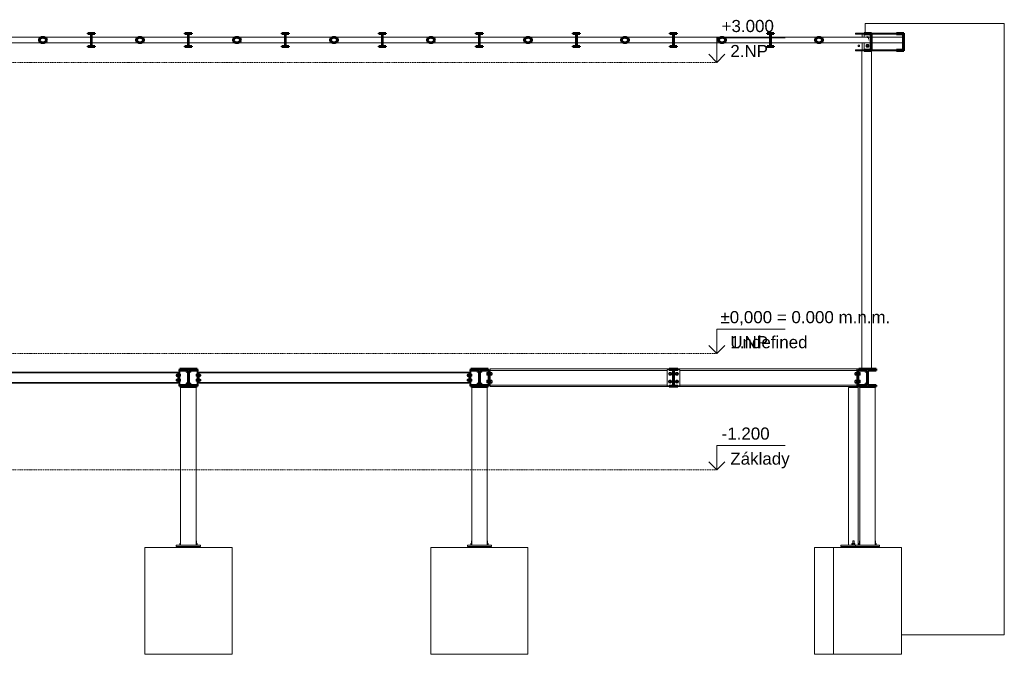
# Model space of a CAD drawing. Header units: millimetres. Extents: x -2440 to 17460, y -3100 to 3439.
# Tile 2 of 2: x 7311 to 17460, y -3100 to 3439. Entities that reach past the tile are written whole.
import ezdxf

# ---------------------------------------------------------------- set-up
doc = ezdxf.new("R2010")
doc.units = ezdxf.units.MM
doc.linetypes.add('Bodkociarka 10_0', pattern=[18, 10, -4, 0, -4])
for name, color, linetype, lineweight in [('A-FLOR', 192, 'Continuous', 13), ('A-FLOR-LEVL', 51, 'Continuous', 9), ('Q-SPCQ', 91, 'Continuous', 13), ('S-BEAM', 12, 'Continuous', 13), ('S-COLS', 52, 'Continuous', 13)]:
    doc.layers.add(name, color=color, linetype=linetype, lineweight=lineweight)
doc.styles.add('Arial', font='arial.ttf', dxfattribs={"height": 125})

# ---------------------------------------------------------------- blocks, each defined once
blk = doc.blocks.new('Bolt assembly - 2944-1105295-Section 0')
at = {"layer": 'Q-SPCQ', "color": 7}
for p, q in [((2927, -219), (2922, -219)), ((2922, -231), (2922, -219)), ((2922, -231), (2927, -231)), ((2927, -220), (2927, -214)), ((2937, -214), (2927, -214)), ((2927, -230), (2927, -220)), ((2937, -220), (2927, -220)), ((2927, -236), (2927, -230)), ((2937, -230), (2927, -230)), ((2927, -236), (2937, -236)), ((2940, -213), (2937, -213)), ((2937, -237), (2937, -213)), ((2937, -213), (2937, -213)), ((2937, -237), (2940, -237)), ((2937, -237), (2937, -237)), ((2962, -213), (2960, -213)), ((2960, -237), (2962, -237)), ((2962, -213), (2962, -213)), ((2962, -213), (2962, -237)), ((2970, -215), (2962, -215)), ((2970, -220), (2962, -220)), ((2970, -230), (2962, -230)), ((2962, -235), (2970, -235)), ((2962, -237), (2962, -237)), ((2970, -215), (2970, -220)), ((2970, -220), (2970, -230)), ((2970, -230), (2970, -235))]:
    blk.add_line(p, q, dxfattribs=at)
blk = doc.blocks.new('Bolt assembly - 2944-V1-Section 0')
at = {"layer": 'Q-SPCQ', "color": 7}
for p, q in [((3130, -220), (3130, -215)), ((3130, -215), (3137, -215)), ((3130, -230), (3130, -220)), ((3130, -220), (3137, -220)), ((3130, -235), (3130, -230)), ((3130, -230), (3137, -230)), ((3137, -235), (3130, -235)), ((3140, -213), (3137, -213)), ((3137, -237), (3137, -213)), ((3137, -213), (3137, -213)), ((3137, -237), (3140, -237)), ((3137, -237), (3137, -237)), ((3162, -213), (3160, -213)), ((3160, -237), (3162, -237)), ((3162, -213), (3162, -213)), ((3162, -213), (3162, -237)), ((3162, -214), (3172, -214)), ((3162, -220), (3172, -220)), ((3162, -230), (3172, -230)), ((3172, -236), (3162, -236)), ((3162, -237), (3162, -237)), ((3172, -214), (3172, -220)), ((3177, -219), (3172, -219)), ((3172, -220), (3172, -230)), ((3172, -230), (3172, -236)), ((3172, -231), (3177, -231)), ((3177, -219), (3177, -231))]:
    blk.add_line(p, q, dxfattribs=at)
blk = doc.blocks.new('Bolt assembly - 1063-1105380-Section 0')
at = {"layer": 'Q-SPCQ', "color": 7}
for p, q in [((12127, -203), (12127, -196)), ((12127, -196), (12137, -196)), ((12140, -195), (12137, -195)), ((12137, -225), (12137, -195)), ((12163, -195), (12160, -195)), ((12163, -195), (12163, -202)), ((12163, -196), (12163, -195)), ((12163, -195), (12176, -195)), ((12163, -203), (12163, -202)), ((12163, -202), (12176, -202)), ((12176, -195), (12176, -202)), ((12182, -202), (12176, -202)), ((12176, -202), (12176, -218)), ((12182, -202), (12182, -218)), ((12127, -217), (12127, -203)), ((12127, -203), (12137, -203)), ((12127, -224), (12127, -217)), ((12127, -217), (12137, -217)), ((12137, -224), (12127, -224)), ((12137, -225), (12140, -225)), ((12160, -225), (12163, -225)), ((12163, -203), (12163, -217)), ((12163, -218), (12163, -217)), ((12163, -218), (12163, -225)), ((12163, -218), (12176, -218)), ((12176, -225), (12163, -225)), ((12176, -218), (12182, -218)), ((12176, -218), (12176, -225))]:
    blk.add_line(p, q, dxfattribs=at)
blk = doc.blocks.new('Bolt assembly - 441-1105388-Section 0')
at = {"layer": 'Q-SPCQ', "color": 7}
for p, q in [((2960, -1959), (2967, -1959)), ((2960, -1972), (2960, -1959)), ((2960, -1972), (2960, -1975)), ((2960, -1972), (2967, -1972)), ((2967, -1932), (2967, -1959)), ((2967, -1932), (2970, -1932)), ((2967, -1959), (2970, -1959)), ((2967, -1972), (2967, -1959)), ((2968, -1972), (2967, -1972)), ((2967, -2000), (2967, -1990)), ((2968, -1972), (2970, -1972)), ((2971, -2000), (2971, -1990)), ((2979, -2000), (2979, -1990)), ((2983, -1990), (2983, -2000))]:
    blk.add_line(p, q, dxfattribs=at)
blk = doc.blocks.new('Bolt assembly - 441-V4-Section 0')
at = {"layer": 'Q-SPCQ', "color": 7}
for p, q in [((9117, -2000), (9117, -1990)), ((9121, -2000), (9121, -1990)), ((9129, -2000), (9129, -1990)), ((9130, -1932), (9133, -1932)), ((9130, -1959), (9133, -1959)), ((9130, -1972), (9132, -1972)), ((9133, -1972), (9132, -1972)), ((9133, -1959), (9133, -1932)), ((9133, -1959), (9140, -1959)), ((9133, -1972), (9133, -1959)), ((9133, -1972), (9140, -1972)), ((9133, -1972), (9133, -1972)), ((9133, -1990), (9133, -2000)), ((9140, -1972), (9139, -1972)), ((9140, -1959), (9140, -1972)), ((9140, -1975), (9140, -1972))]:
    blk.add_line(p, q, dxfattribs=at)
blk = doc.blocks.new('Bolt assembly - 441-V2-Section 0')
at = {"layer": 'Q-SPCQ', "color": 7}
for p, q in [((3117, -2000), (3117, -1990)), ((3121, -2000), (3121, -1990)), ((3129, -2000), (3129, -1990)), ((3130, -1932), (3133, -1932)), ((3130, -1959), (3133, -1959)), ((3130, -1972), (3132, -1972)), ((3133, -1972), (3132, -1972)), ((3133, -1959), (3133, -1932)), ((3133, -1959), (3140, -1959)), ((3133, -1972), (3133, -1959)), ((3133, -1972), (3140, -1972)), ((3133, -1990), (3133, -2000)), ((3140, -1972), (3139, -1972)), ((3140, -1959), (3140, -1972)), ((3140, -1975), (3140, -1972))]:
    blk.add_line(p, q, dxfattribs=at)
blk = doc.blocks.new('Bolt assembly - 441-V5-Section 0')
at = {"layer": 'Q-SPCQ', "color": 7}
for p, q in [((15890, -1959), (15897, -1959)), ((15890, -1972), (15890, -1959)), ((15890, -1972), (15890, -1975)), ((15890, -1972), (15897, -1972)), ((15897, -1932), (15897, -1959)), ((15897, -1932), (15913, -1932)), ((15897, -1959), (15913, -1959)), ((15897, -1972), (15897, -1959)), ((15898, -1972), (15897, -1972)), ((15897, -2000), (15897, -1990)), ((15898, -1972), (15912, -1972)), ((15901, -2000), (15901, -1990)), ((15909, -2000), (15909, -1990)), ((15913, -1972), (15912, -1972)), ((15913, -1959), (15913, -1932)), ((15913, -1959), (15920, -1959)), ((15913, -1972), (15913, -1959)), ((15913, -1972), (15920, -1972)), ((15913, -1990), (15913, -2000)), ((15920, -1972), (15919, -1972)), ((15920, -1959), (15920, -1972)), ((15920, -1975), (15920, -1972))]:
    blk.add_line(p, q, dxfattribs=at)
blk = doc.blocks.new('Bolt assembly - 105-1105503-Section 0')
at = {"layer": 'Q-SPCQ', "color": 7}
for start, end in [(0, 180), (180, 0)]:
    blk.add_arc((15960, 3170), 8, start, end, dxfattribs=at)
blk = doc.blocks.new('Bolt assembly - 1063-V6-Section 0')
at = {"layer": 'Q-SPCQ', "color": 7}
for p, q in [((15924, -202), (15918, -202)), ((15918, -218), (15918, -202)), ((15924, -202), (15924, -195)), ((15937, -195), (15924, -195)), ((15924, -218), (15924, -202)), ((15937, -202), (15924, -202)), ((15940, -195), (15937, -195)), ((15937, -202), (15937, -195)), ((15937, -195), (15937, -196)), ((15937, -202), (15937, -203)), ((15940, -195), (15940, -225)), ((15950, -202), (15940, -202)), ((15950, -202), (15940, -202)), ((15950, -218), (15950, -202)), ((15963, -195), (15960, -195)), ((15963, -195), (15963, -225)), ((15973, -196), (15963, -196)), ((15973, -196), (15973, -203)), ((15918, -218), (15924, -218)), ((15924, -225), (15924, -218)), ((15937, -218), (15924, -218)), ((15924, -225), (15937, -225)), ((15937, -217), (15937, -203)), ((15937, -217), (15937, -218)), ((15937, -225), (15937, -218)), ((15937, -225), (15940, -225)), ((15940, -218), (15950, -218)), ((15940, -218), (15950, -218)), ((15960, -225), (15963, -225)), ((15973, -203), (15963, -203)), ((15973, -217), (15963, -217)), ((15963, -224), (15973, -224)), ((15973, -203), (15973, -217)), ((15973, -217), (15973, -224))]:
    blk.add_line(p, q, dxfattribs=at)
blk = doc.blocks.new('Bolt assembly - 751-1105535-Section 0')
at = {"layer": 'Q-SPCQ', "color": 7}
for p, q in [((14007, -277), (14000, -290)), ((14000, -290), (14007, -303)), ((14023, -277), (14007, -277)), ((14007, -303), (14023, -303)), ((14030, -290), (14023, -277)), ((14023, -303), (14030, -290))]:
    blk.add_line(p, q, dxfattribs=at)
for radius, start, end in [(15, 123.85, 176.15), (15, 183.85, 236.15), (8, 0, 180), (8, 180, 0), (15, 63.85, 116.15), (15, 243.85, 296.15), (15, 3.85, 56.15), (15, 303.85, 356.15)]:
    blk.add_arc((14015, -290), radius, start, end, dxfattribs=at)
blk = doc.blocks.new('Bolt assembly - 751-V7-Section 0')
at = {"layer": 'Q-SPCQ', "color": 7}
for p, q in [((14077, -277), (14070, -290)), ((14070, -290), (14077, -303)), ((14093, -277), (14077, -277)), ((14077, -303), (14093, -303)), ((14100, -290), (14093, -277)), ((14093, -303), (14100, -290))]:
    blk.add_line(p, q, dxfattribs=at)
for radius, start, end in [(15, 124.8759, 176.15), (15, 183.85, 235.1241), (8, 0, 180), (8, 180, 0), (15, 63.85, 116.15), (15, 243.85, 296.15), (15, 3.85, 56.15), (15, 303.85, 356.15)]:
    blk.add_arc((14085, -290), radius, start, end, dxfattribs=at)
blk = doc.blocks.new('Bolt assembly - 105-V9-Section 0')
at = {"layer": 'Q-SPCQ', "color": 7}
for p, q in [((16042, 3183), (16035, 3170)), ((16035, 3170), (16042, 3157)), ((16058, 3183), (16042, 3183)), ((16042, 3157), (16058, 3157)), ((16065, 3170), (16058, 3183)), ((16058, 3157), (16065, 3170))]:
    blk.add_line(p, q, dxfattribs=at)
for radius, start, end in [(15, 123.85, 176.15), (15, 183.85, 236.15), (8, 0, 180), (8, 180, 0), (15, 63.85, 116.15), (15, 243.85, 296.15), (15, 3.85, 56.15), (15, 303.85, 356.15)]:
    blk.add_arc((16050, 3170), radius, start, end, dxfattribs=at)
blk = doc.blocks.new('Bolt assembly - 105-V10-Section 0')
at = {"layer": 'Q-SPCQ', "color": 7}
for p, q in [((16042, 3263), (16040, 3260)), ((16058, 3263), (16042, 3263)), ((16060, 3260), (16058, 3263))]:
    blk.add_line(p, q, dxfattribs=at)
for start, end in [(123.85, 135), (63.85, 116.15), (45, 56.15)]:
    blk.add_arc((16050, 3250), 15, start, end, dxfattribs=at)
blk = doc.blocks.new('Podlaží - _0_000_Shared-V11-Section 0')
at = {"layer": 'A-FLOR-LEVL', "color": 10}
for p, q in [((14496, 252), (15201, 252)), ((14496, 0), (14496, 252)), ((14496, 0), (14413, 83)), ((14496, 0), (14580, 83))]:
    blk.add_line(p, q, dxfattribs=at)
blk = doc.blocks.new('Podlaží - Standard-V12-Section 0')
at = {"layer": 'A-FLOR-LEVL', "color": 10}
for p, q in [((14496, 3252), (15201, 3252)), ((14496, 3000), (14496, 3252)), ((14496, 3000), (14413, 3083)), ((14496, 3000), (14580, 3083))]:
    blk.add_line(p, q, dxfattribs=at)
blk = doc.blocks.new('Oceľová konštrukcia__s doplnkom ku konštrukcii__ifc-1-Section 0')
at = {"layer": 'A-FLOR', "color": 7}
for p, q in [((17460, 3400), (16025, 3400)), ((16025, 3400), (16025, 3300)), ((17460, 3400), (17460, -2900)), ((16025, -340), (16025, -350)), ((9500, -2000), (8600, -2000)), ((8600, -2000), (8600, -3100)), ((9500, -2000), (9500, -3100)), ((12550, -2000), (11550, -2000)), ((11550, -2000), (11550, -3100)), ((12550, -2000), (12550, -3100)), ((15700, -2000), (15505, -2000)), ((15505, -2000), (15505, -3100)), ((16400, -2000), (15700, -2000)), ((15700, -2000), (15700, -3100)), ((16025, -1990), (16025, -2000)), ((16400, -2000), (16400, -3100)), ((16400, -2900), (17460, -2900)), ((8600, -3100), (9500, -3100)), ((11550, -3100), (12550, -3100)), ((15505, -3100), (15700, -3100)), ((15700, -3100), (16400, -3100))]:
    blk.add_line(p, q, dxfattribs=at)
at = {"layer": 'A-FLOR-LEVL', "linetype": 'Bodkociarka 10_0'}
for p, q in [((-2440, 3000), (14496, 3000)), ((-2440, 0), (14496, 0)), ((-2440, -1200), (14496, -1200))]:
    blk.add_line(p, q, dxfattribs=at)
at = {"layer": 'Q-SPCQ', "color": 7}
for p, q in [((16015, 3290), (16015, 3260)), ((16015, 3200), (16015, 3130)), ((8940, -299), (8940, -201)), ((8950, -201), (8940, -201)), ((8950, -332), (8950, -168)), ((8960, -168), (8950, -168)), ((8950, -201), (8950, -299)), ((8960, -174), (8960, -326)), ((9045, -301), (9045, -199)), ((9054, -199), (9054, -301)), ((9150, -168), (9140, -168)), ((9140, -326), (9140, -174)), ((9150, -168), (9150, -332)), ((9150, -299), (9150, -201)), ((9160, -201), (9150, -201)), ((9160, -201), (9160, -299)), ((11940, -299), (11940, -201)), ((11950, -201), (11940, -201)), ((11950, -332), (11950, -168)), ((11960, -168), (11950, -168)), ((11950, -201), (11950, -299)), ((11960, -174), (11960, -326)), ((12045, -301), (12045, -199)), ((12054, -199), (12054, -301)), ((12150, -168), (12140, -168)), ((12140, -326), (12140, -174)), ((12150, -168), (12150, -332)), ((12150, -326), (12150, -174)), ((12160, -174), (12150, -174)), ((12160, -174), (12160, -326)), ((13985, -168), (13985, -332)), ((14004, -168), (13985, -168)), ((14115, -168), (14096, -168)), ((14115, -332), (14115, -168)), ((15950, -332), (15950, -168)), ((15960, -168), (15950, -168)), ((15960, -174), (15960, -326)), ((16045, -301), (16045, -199)), ((8940, -299), (8950, -299)), ((9150, -299), (9160, -299)), ((11940, -299), (11950, -299)), ((8950, -332), (8960, -332)), ((9140, -332), (9150, -332)), ((11950, -332), (11960, -332)), ((12140, -332), (12150, -332)), ((12150, -326), (12160, -326)), ((13985, -332), (14004, -332)), ((14096, -332), (14115, -332)), ((15950, -332), (15960, -332)), ((8925, -1975), (9175, -1975)), ((8925, -1990), (8925, -1975)), ((9175, -1990), (8925, -1990)), ((9175, -1990), (9175, -1975)), ((11925, -1975), (12175, -1975)), ((11925, -1990), (11925, -1975)), ((12175, -1990), (11925, -1990)), ((12175, -1990), (12175, -1975)), ((15775, -1975), (15925, -1975)), ((15775, -1990), (15775, -1975)), ((15925, -1990), (15775, -1990)), ((15925, -1975), (16175, -1975)), ((15925, -1990), (15925, -1975)), ((16175, -1990), (15925, -1990)), ((16175, -1990), (16175, -1975))]:
    blk.add_line(p, q, dxfattribs=at)
for centre, start, end in [((9045, -174), 180, 270), ((9054, -174), 270, 0), ((12045, -174), 180, 270), ((12054, -174), 270, 0), ((16045, -174), 180, 270), ((9045, -326), 90, 180), ((9054, -326), 0, 90), ((12045, -326), 90, 180), ((12054, -326), 0, 90), ((16045, -326), 90, 180)]:
    blk.add_arc(centre, 25, start, end, dxfattribs=at)
at = {"layer": 'S-BEAM', "color": 7}
for p, q in [((8048, 3260), (7052, 3260)), ((8043, 3260), (7550, 3260)), ((9048, 3260), (8052, 3260)), ((8550, 3260), (8057, 3260)), ((10048, 3260), (9052, 3260)), ((10043, 3260), (9550, 3260)), ((11048, 3260), (10052, 3260)), ((10550, 3260), (10057, 3260)), ((12048, 3260), (11052, 3260)), ((12043, 3260), (11550, 3260)), ((13048, 3260), (12052, 3260)), ((12550, 3260), (12057, 3260)), ((14048, 3260), (13052, 3260)), ((14043, 3260), (13550, 3260)), ((15048, 3260), (14052, 3260)), ((14550, 3260), (14057, 3260)), ((16084, 3260), (15052, 3260)), ((16043, 3260), (15550, 3260)), ((15925, 3290), (15925, 3300)), ((15925, 3300), (15925, 3290)), ((16015, 3300), (15925, 3300)), ((16015, 3290), (15925, 3290)), ((15994, 3260), (15994, 3290)), ((15994, 3290), (15994, 3260)), ((16050, 3256), (16046, 3256)), ((16350, 3300), (16090, 3300)), ((16350, 3290), (16090, 3290)), ((16419, 3260), (16090, 3260)), ((7052, 3200), (8048, 3200)), ((7550, 3200), (8048, 3200)), ((8048, 3200), (8048, 3200)), ((8052, 3200), (9048, 3200)), ((8052, 3200), (8550, 3200)), ((8052, 3200), (8052, 3200)), ((9052, 3200), (10048, 3200)), ((9550, 3200), (10048, 3200)), ((10048, 3200), (10048, 3200)), ((10052, 3200), (11048, 3200)), ((10052, 3200), (10550, 3200)), ((10052, 3200), (10052, 3200)), ((11052, 3200), (12048, 3200)), ((11550, 3200), (12048, 3200)), ((12048, 3200), (12048, 3200)), ((12052, 3200), (13048, 3200)), ((12052, 3200), (12550, 3200)), ((12052, 3200), (12052, 3200)), ((13052, 3200), (14048, 3200)), ((13550, 3200), (14048, 3200)), ((14048, 3200), (14048, 3200)), ((14052, 3200), (15048, 3200)), ((14052, 3200), (14550, 3200)), ((14052, 3200), (14052, 3200)), ((15052, 3200), (16084, 3200)), ((15550, 3200), (16050, 3200)), ((15994, 3130), (15994, 3200)), ((15994, 3200), (15994, 3130)), ((16090, 3200), (16419, 3200)), ((15925, 3120), (15925, 3130)), ((15925, 3130), (15925, 3120)), ((16015, 3130), (15925, 3130)), ((15990, 3120), (15925, 3120)), ((16350, 3130), (16090, 3130)), ((16350, 3120), (16090, 3120)), ((6160, -193), (8940, -193)), ((8940, -201), (6160, -201)), ((8940, -193), (8940, -201)), ((9160, -201), (9160, -193)), ((9160, -193), (11940, -193)), ((11940, -201), (9160, -201)), ((11940, -193), (11940, -201)), ((12160, -174), (12160, -160)), ((12160, -160), (14004, -160)), ((13985, -174), (12160, -174)), ((14096, -160), (15940, -160)), ((15940, -174), (14115, -174)), ((15940, -160), (15960, -160)), ((15940, -160), (15940, -174)), ((15940, -174), (15950, -174)), ((15940, -174), (15940, -189)), ((15940, -189), (15940, -195)), ((8940, -299), (6160, -299)), ((8940, -299), (8940, -307)), ((9160, -307), (9160, -299)), ((11940, -299), (9160, -299)), ((11940, -299), (11940, -307)), ((15940, -225), (15940, -275)), ((8940, -307), (6160, -307)), ((11940, -307), (9160, -307)), ((12160, -340), (12160, -326)), ((13985, -326), (12160, -326)), ((14004, -340), (12160, -340)), ((15940, -340), (14096, -340)), ((15940, -326), (14115, -326)), ((15940, -305), (15940, -311)), ((15940, -311), (15940, -326)), ((15940, -326), (15950, -326)), ((15940, -326), (15940, -340)), ((15940, -340), (15960, -340))]:
    blk.add_line(p, q, dxfattribs=at)
at = {"layer": 'S-BEAM', "color": 250, "lineweight": 50}
for p, q in [((8086, 3300), (8013, 3300)), ((8013, 3300), (8013, 3293)), ((8013, 3293), (8041, 3293)), ((8048, 3286), (8048, 3174)), ((8052, 3174), (8052, 3286)), ((8059, 3293), (8086, 3293)), ((8086, 3293), (8086, 3300)), ((9086, 3300), (9013, 3300)), ((9013, 3300), (9013, 3293)), ((9013, 3293), (9041, 3293)), ((9048, 3286), (9048, 3174)), ((9052, 3174), (9052, 3286)), ((9059, 3293), (9086, 3293)), ((9086, 3293), (9086, 3300)), ((10086, 3300), (10013, 3300)), ((10013, 3300), (10013, 3293)), ((10013, 3293), (10041, 3293)), ((10048, 3286), (10048, 3174)), ((10052, 3174), (10052, 3286)), ((10059, 3293), (10086, 3293)), ((10086, 3293), (10086, 3300)), ((11086, 3300), (11014, 3300)), ((11014, 3300), (11014, 3293)), ((11014, 3293), (11041, 3293)), ((11048, 3286), (11048, 3174)), ((11052, 3174), (11052, 3286)), ((11059, 3293), (11086, 3293)), ((11086, 3293), (11086, 3300)), ((12086, 3300), (12014, 3300)), ((12014, 3300), (12014, 3293)), ((12014, 3293), (12041, 3293)), ((12048, 3286), (12048, 3174)), ((12052, 3174), (12052, 3286)), ((12059, 3293), (12086, 3293)), ((12086, 3293), (12086, 3300)), ((13086, 3300), (13014, 3300)), ((13014, 3300), (13014, 3293)), ((13014, 3293), (13041, 3293)), ((13048, 3286), (13048, 3174)), ((13052, 3174), (13052, 3286)), ((13059, 3293), (13086, 3293)), ((13086, 3293), (13086, 3300)), ((14086, 3300), (14014, 3300)), ((14014, 3300), (14014, 3293)), ((14014, 3293), (14041, 3293)), ((14048, 3286), (14048, 3174)), ((14052, 3174), (14052, 3286)), ((14059, 3293), (14086, 3293)), ((14086, 3293), (14086, 3300)), ((15086, 3300), (15014, 3300)), ((15014, 3300), (15014, 3293)), ((15014, 3293), (15041, 3293)), ((15048, 3286), (15048, 3174)), ((15052, 3174), (15052, 3286)), ((15059, 3293), (15086, 3293)), ((15086, 3293), (15086, 3300)), ((16090, 3300), (16015, 3300)), ((16015, 3300), (16015, 3290)), ((16015, 3290), (16084, 3290)), ((16084, 3290), (16084, 3130)), ((16090, 3120), (16090, 3300)), ((16425, 3300), (16350, 3300)), ((16350, 3300), (16350, 3290)), ((16350, 3290), (16419, 3290)), ((16419, 3290), (16419, 3130)), ((16425, 3120), (16425, 3300)), ((8041, 3167), (8013, 3167)), ((8013, 3167), (8013, 3160)), ((8013, 3160), (8086, 3160)), ((8086, 3167), (8059, 3167)), ((8086, 3160), (8086, 3167)), ((9041, 3167), (9013, 3167)), ((9013, 3167), (9013, 3160)), ((9013, 3160), (9086, 3160)), ((9086, 3167), (9059, 3167)), ((9086, 3160), (9086, 3167)), ((10041, 3167), (10013, 3167)), ((10013, 3167), (10013, 3160)), ((10013, 3160), (10086, 3160)), ((10086, 3167), (10059, 3167)), ((10086, 3160), (10086, 3167)), ((11041, 3167), (11014, 3167)), ((11014, 3167), (11014, 3160)), ((11014, 3160), (11086, 3160)), ((11086, 3167), (11059, 3167)), ((11086, 3160), (11086, 3167)), ((12041, 3167), (12014, 3167)), ((12014, 3167), (12014, 3160)), ((12014, 3160), (12086, 3160)), ((12086, 3167), (12059, 3167)), ((12086, 3160), (12086, 3167)), ((13041, 3167), (13014, 3167)), ((13014, 3167), (13014, 3160)), ((13014, 3160), (13086, 3160)), ((13086, 3167), (13059, 3167)), ((13086, 3160), (13086, 3167)), ((14041, 3167), (14014, 3167)), ((14014, 3167), (14014, 3160)), ((14014, 3160), (14086, 3160)), ((14086, 3167), (14059, 3167)), ((14086, 3160), (14086, 3167)), ((15041, 3167), (15014, 3167)), ((15014, 3167), (15014, 3160)), ((15014, 3160), (15086, 3160)), ((15086, 3167), (15059, 3167)), ((15086, 3160), (15086, 3167)), ((16084, 3130), (16015, 3130)), ((16015, 3130), (16015, 3120)), ((16015, 3120), (16090, 3120)), ((16419, 3130), (16350, 3130)), ((16350, 3130), (16350, 3120)), ((16350, 3120), (16425, 3120)), ((9140, -160), (8960, -160)), ((8960, -160), (8960, -174)), ((8960, -174), (9031, -174)), ((9046, -189), (9046, -311)), ((9054, -311), (9054, -189)), ((9069, -174), (9140, -174)), ((9140, -174), (9140, -160)), ((12140, -160), (11960, -160)), ((11960, -160), (11960, -174)), ((11960, -174), (12031, -174)), ((12046, -189), (12046, -311)), ((12054, -311), (12054, -189)), ((12069, -174), (12140, -174)), ((12140, -174), (12140, -160)), ((14096, -160), (14004, -160)), ((14004, -160), (14004, -168)), ((14004, -168), (14038, -168)), ((14047, -177), (14047, -323)), ((14053, -323), (14053, -177)), ((14062, -168), (14096, -168)), ((14096, -168), (14096, -160)), ((16140, -160), (15960, -160)), ((15960, -160), (15960, -174)), ((15960, -174), (16031, -174)), ((16046, -189), (16046, -311)), ((16054, -311), (16054, -189)), ((16069, -174), (16140, -174)), ((16140, -174), (16140, -160)), ((9031, -326), (8960, -326)), ((8960, -326), (8960, -340)), ((8960, -340), (9140, -340)), ((9140, -326), (9069, -326)), ((9140, -340), (9140, -326)), ((12031, -326), (11960, -326)), ((11960, -326), (11960, -340)), ((11960, -340), (12140, -340)), ((12140, -326), (12069, -326)), ((12140, -340), (12140, -326)), ((14038, -332), (14004, -332)), ((14004, -332), (14004, -340)), ((14004, -340), (14096, -340)), ((14096, -332), (14062, -332)), ((14096, -340), (14096, -332)), ((16031, -326), (15960, -326)), ((15960, -326), (15960, -340)), ((15960, -340), (16140, -340)), ((16140, -326), (16069, -326)), ((16140, -340), (16140, -326))]:
    blk.add_line(p, q, dxfattribs=at)
at = {"layer": 'S-BEAM', "color": 250, "lineweight": 50, "flags": 128}
for points in [[(7589, 3230), (7588, 3236), (7586, 3242), (7582, 3248), (7576, 3252), (7569, 3256), (7562, 3259), (7554, 3260), (7545, 3260), (7537, 3259), (7530, 3256), (7523, 3252), (7517, 3248), (7513, 3242), (7511, 3236), (7510, 3230)], [(7516, 3230), (7517, 3235), (7519, 3240), (7523, 3245), (7527, 3249), (7533, 3252), (7539, 3254), (7546, 3255), (7553, 3255), (7560, 3254), (7566, 3252), (7572, 3249), (7576, 3245), (7580, 3240), (7582, 3235), (7583, 3230)], [(8590, 3230), (8589, 3236), (8587, 3242), (8583, 3248), (8577, 3252), (8570, 3256), (8563, 3259), (8555, 3260), (8546, 3260), (8538, 3259), (8531, 3256), (8524, 3252), (8518, 3248), (8514, 3242), (8512, 3236), (8511, 3230)], [(8517, 3230), (8518, 3235), (8520, 3240), (8524, 3245), (8528, 3249), (8534, 3252), (8540, 3254), (8547, 3255), (8554, 3255), (8561, 3254), (8567, 3252), (8573, 3249), (8577, 3245), (8581, 3240), (8583, 3235), (8584, 3230)], [(9589, 3230), (9588, 3236), (9586, 3242), (9582, 3248), (9576, 3252), (9569, 3256), (9562, 3259), (9554, 3260), (9545, 3260), (9537, 3259), (9530, 3256), (9523, 3252), (9517, 3248), (9513, 3242), (9511, 3236), (9510, 3230)], [(9516, 3230), (9517, 3235), (9519, 3240), (9523, 3245), (9527, 3249), (9533, 3252), (9539, 3254), (9546, 3255), (9553, 3255), (9560, 3254), (9566, 3252), (9572, 3249), (9576, 3245), (9580, 3240), (9582, 3235), (9583, 3230)], [(10590, 3230), (10589, 3236), (10587, 3242), (10583, 3248), (10577, 3252), (10570, 3256), (10563, 3259), (10555, 3260), (10546, 3260), (10538, 3259), (10531, 3256), (10524, 3252), (10518, 3248), (10514, 3242), (10512, 3236), (10511, 3230)], [(10517, 3230), (10518, 3235), (10520, 3240), (10524, 3245), (10528, 3249), (10534, 3252), (10540, 3254), (10547, 3255), (10554, 3255), (10561, 3254), (10567, 3252), (10573, 3249), (10577, 3245), (10581, 3240), (10583, 3235), (10584, 3230)], [(11589, 3230), (11588, 3236), (11586, 3242), (11582, 3248), (11576, 3252), (11569, 3256), (11562, 3259), (11554, 3260), (11545, 3260), (11537, 3259), (11530, 3256), (11523, 3252), (11517, 3248), (11513, 3242), (11511, 3236), (11510, 3230)], [(11516, 3230), (11517, 3235), (11519, 3240), (11523, 3245), (11527, 3249), (11533, 3252), (11539, 3254), (11546, 3255), (11553, 3255), (11560, 3254), (11566, 3252), (11572, 3249), (11576, 3245), (11580, 3240), (11582, 3235), (11583, 3230)], [(12590, 3230), (12589, 3236), (12587, 3242), (12583, 3248), (12577, 3252), (12570, 3256), (12563, 3259), (12555, 3260), (12546, 3260), (12538, 3259), (12531, 3256), (12524, 3252), (12518, 3248), (12514, 3242), (12512, 3236), (12511, 3230)], [(12517, 3230), (12518, 3235), (12520, 3240), (12524, 3245), (12528, 3249), (12534, 3252), (12540, 3254), (12547, 3255), (12554, 3255), (12561, 3254), (12567, 3252), (12573, 3249), (12577, 3245), (12581, 3240), (12583, 3235), (12584, 3230)], [(13589, 3230), (13588, 3236), (13586, 3242), (13582, 3248), (13576, 3252), (13569, 3256), (13562, 3259), (13554, 3260), (13545, 3260), (13537, 3259), (13530, 3256), (13523, 3252), (13517, 3248), (13513, 3242), (13511, 3236), (13510, 3230)], [(13516, 3230), (13517, 3235), (13519, 3240), (13523, 3245), (13527, 3249), (13533, 3252), (13539, 3254), (13546, 3255), (13553, 3255), (13560, 3254), (13566, 3252), (13572, 3249), (13576, 3245), (13580, 3240), (13582, 3235), (13583, 3230)], [(14590, 3230), (14589, 3236), (14587, 3242), (14583, 3248), (14577, 3252), (14570, 3256), (14563, 3259), (14555, 3260), (14546, 3260), (14538, 3259), (14531, 3256), (14524, 3252), (14518, 3248), (14514, 3242), (14512, 3236), (14511, 3230)], [(14517, 3230), (14518, 3235), (14520, 3240), (14524, 3245), (14528, 3249), (14534, 3252), (14540, 3254), (14547, 3255), (14554, 3255), (14561, 3254), (14567, 3252), (14573, 3249), (14577, 3245), (14581, 3240), (14583, 3235), (14584, 3230)], [(15589, 3230), (15588, 3236), (15586, 3242), (15582, 3248), (15576, 3252), (15569, 3256), (15562, 3259), (15554, 3260), (15545, 3260), (15537, 3259), (15530, 3256), (15523, 3252), (15517, 3248), (15513, 3242), (15511, 3236), (15510, 3230)], [(15516, 3230), (15517, 3235), (15519, 3240), (15523, 3245), (15527, 3249), (15533, 3252), (15539, 3254), (15546, 3255), (15553, 3255), (15560, 3254), (15566, 3252), (15572, 3249), (15576, 3245), (15580, 3240), (15582, 3235), (15583, 3230)], [(7510, 3230), (7511, 3224), (7513, 3218), (7517, 3212), (7523, 3208), (7530, 3204), (7537, 3201), (7545, 3200), (7554, 3200), (7562, 3201), (7569, 3204), (7576, 3208), (7582, 3212), (7586, 3218), (7588, 3224), (7589, 3230)], [(7583, 3230), (7582, 3225), (7580, 3220), (7576, 3215), (7572, 3211), (7566, 3208), (7560, 3206), (7553, 3205), (7546, 3205), (7539, 3206), (7533, 3208), (7527, 3211), (7523, 3215), (7519, 3220), (7517, 3225), (7516, 3230)], [(8511, 3230), (8512, 3224), (8514, 3218), (8518, 3212), (8524, 3208), (8531, 3204), (8538, 3201), (8546, 3200), (8555, 3200), (8563, 3201), (8570, 3204), (8577, 3208), (8583, 3212), (8587, 3218), (8589, 3224), (8590, 3230)], [(8584, 3230), (8583, 3225), (8581, 3220), (8577, 3215), (8573, 3211), (8567, 3208), (8561, 3206), (8554, 3205), (8547, 3205), (8540, 3206), (8534, 3208), (8528, 3211), (8524, 3215), (8520, 3220), (8518, 3225), (8517, 3230)], [(9510, 3230), (9511, 3224), (9513, 3218), (9517, 3212), (9523, 3208), (9530, 3204), (9537, 3201), (9545, 3200), (9554, 3200), (9562, 3201), (9569, 3204), (9576, 3208), (9582, 3212), (9586, 3218), (9588, 3224), (9589, 3230)], [(9583, 3230), (9582, 3225), (9580, 3220), (9576, 3215), (9572, 3211), (9566, 3208), (9560, 3206), (9553, 3205), (9546, 3205), (9539, 3206), (9533, 3208), (9527, 3211), (9523, 3215), (9519, 3220), (9517, 3225), (9516, 3230)], [(10511, 3230), (10512, 3224), (10514, 3218), (10518, 3212), (10524, 3208), (10531, 3204), (10538, 3201), (10546, 3200), (10555, 3200), (10563, 3201), (10570, 3204), (10577, 3208), (10583, 3212), (10587, 3218), (10589, 3224), (10590, 3230)], [(10584, 3230), (10583, 3225), (10581, 3220), (10577, 3215), (10573, 3211), (10567, 3208), (10561, 3206), (10554, 3205), (10547, 3205), (10540, 3206), (10534, 3208), (10528, 3211), (10524, 3215), (10520, 3220), (10518, 3225), (10517, 3230)], [(11510, 3230), (11511, 3224), (11513, 3218), (11517, 3212), (11523, 3208), (11530, 3204), (11537, 3201), (11545, 3200), (11554, 3200), (11562, 3201), (11569, 3204), (11576, 3208), (11582, 3212), (11586, 3218), (11588, 3224), (11589, 3230)], [(11583, 3230), (11582, 3225), (11580, 3220), (11576, 3215), (11572, 3211), (11566, 3208), (11560, 3206), (11553, 3205), (11546, 3205), (11539, 3206), (11533, 3208), (11527, 3211), (11523, 3215), (11519, 3220), (11517, 3225), (11516, 3230)], [(12511, 3230), (12512, 3224), (12514, 3218), (12518, 3212), (12524, 3208), (12531, 3204), (12538, 3201), (12546, 3200), (12555, 3200), (12563, 3201), (12570, 3204), (12577, 3208), (12583, 3212), (12587, 3218), (12589, 3224), (12590, 3230)], [(12584, 3230), (12583, 3225), (12581, 3220), (12577, 3215), (12573, 3211), (12567, 3208), (12561, 3206), (12554, 3205), (12547, 3205), (12540, 3206), (12534, 3208), (12528, 3211), (12524, 3215), (12520, 3220), (12518, 3225), (12517, 3230)], [(13510, 3230), (13511, 3224), (13513, 3218), (13517, 3212), (13523, 3208), (13530, 3204), (13537, 3201), (13545, 3200), (13554, 3200), (13562, 3201), (13569, 3204), (13576, 3208), (13582, 3212), (13586, 3218), (13588, 3224), (13589, 3230)], [(13583, 3230), (13582, 3225), (13580, 3220), (13576, 3215), (13572, 3211), (13566, 3208), (13560, 3206), (13553, 3205), (13546, 3205), (13539, 3206), (13533, 3208), (13527, 3211), (13523, 3215), (13519, 3220), (13517, 3225), (13516, 3230)], [(14511, 3230), (14512, 3224), (14514, 3218), (14518, 3212), (14524, 3208), (14531, 3204), (14538, 3201), (14546, 3200), (14555, 3200), (14563, 3201), (14570, 3204), (14577, 3208), (14583, 3212), (14587, 3218), (14589, 3224), (14590, 3230)], [(14584, 3230), (14583, 3225), (14581, 3220), (14577, 3215), (14573, 3211), (14567, 3208), (14561, 3206), (14554, 3205), (14547, 3205), (14540, 3206), (14534, 3208), (14528, 3211), (14524, 3215), (14520, 3220), (14518, 3225), (14517, 3230)], [(15510, 3230), (15511, 3224), (15513, 3218), (15517, 3212), (15523, 3208), (15530, 3204), (15537, 3201), (15545, 3200), (15554, 3200), (15562, 3201), (15569, 3204), (15576, 3208), (15582, 3212), (15586, 3218), (15588, 3224), (15589, 3230)], [(15583, 3230), (15582, 3225), (15580, 3220), (15576, 3215), (15572, 3211), (15566, 3208), (15560, 3206), (15553, 3205), (15546, 3205), (15539, 3206), (15533, 3208), (15527, 3211), (15523, 3215), (15519, 3220), (15517, 3225), (15516, 3230)]]:
    blk.add_lwpolyline(points, dxfattribs=at)
at = {"layer": 'S-BEAM', "color": 250, "lineweight": 50}
for centre, radius, start, end in [((8041, 3286), 7, 0, 90), ((8059, 3286), 7, 90, 180), ((9041, 3286), 7, 0, 90), ((9059, 3286), 7, 90, 180), ((10041, 3286), 7, 0, 90), ((10059, 3286), 7, 90, 180), ((11041, 3286), 7, 0, 90), ((11059, 3286), 7, 90, 180), ((12041, 3286), 7, 0, 90), ((12059, 3286), 7, 90, 180), ((13041, 3286), 7, 0, 90), ((13059, 3286), 7, 90, 180), ((14041, 3286), 7, 0, 90), ((14059, 3286), 7, 90, 180), ((15041, 3286), 7, 0, 90), ((15059, 3286), 7, 90, 180), ((8041, 3174), 7, 270, 0), ((8059, 3174), 7, 180, 270), ((9041, 3174), 7, 270, 0), ((9059, 3174), 7, 180, 270), ((10041, 3174), 7, 270, 0), ((10059, 3174), 7, 180, 270), ((11041, 3174), 7, 270, 0), ((11059, 3174), 7, 180, 270), ((12041, 3174), 7, 270, 0), ((12059, 3174), 7, 180, 270), ((13041, 3174), 7, 270, 0), ((13059, 3174), 7, 180, 270), ((14041, 3174), 7, 270, 0), ((14059, 3174), 7, 180, 270), ((15041, 3174), 7, 270, 0), ((15059, 3174), 7, 180, 270), ((9031, -189), 15, 360, 90), ((9069, -189), 15, 90, 180), ((12031, -189), 15, 360, 90), ((12069, -189), 15, 90, 180), ((14038, -177), 9, 360, 90), ((14062, -177), 9, 90, 180), ((16031, -189), 15, 360, 90), ((16069, -189), 15, 90, 180), ((9031, -311), 15, 270, 0), ((9069, -311), 15, 180, 270), ((12031, -311), 15, 270, 0), ((12069, -311), 15, 180, 270), ((14038, -323), 9, 270, 0), ((14062, -323), 9, 180, 270), ((16031, -311), 15, 270, 0), ((16069, -311), 15, 180, 270)]:
    blk.add_arc(centre, radius, start, end, dxfattribs=at)
at = {"layer": 'S-BEAM', "color": 7}
blk.add_ellipse((16050, 3230), major_axis=(0, 30.2), ratio=0.75741, start_param=3.141593, end_param=3.254785, dxfattribs=at)
for points, knots in [([(8048, 3260), (8047, 3260), (8045, 3260), (8043, 3260), (8041, 3260), (8039, 3260), (8038, 3260), (8038, 3260)], [0, 0, 0, 0, 0.03125, 0.0625, 0.09375, 0.109375, 0.125, 0.125, 0.125, 0.125]), ([(8062, 3260), (8062, 3260), (8061, 3260), (8059, 3260), (8057, 3260), (8055, 3260), (8053, 3260), (8052, 3260)], [0.875, 0.875, 0.875, 0.875, 0.890625, 0.90625, 0.9375, 0.96875, 1, 1, 1, 1]), ([(10048, 3260), (10047, 3260), (10045, 3260), (10043, 3260), (10041, 3260), (10039, 3260), (10038, 3260), (10038, 3260)], [0, 0, 0, 0, 0.03125, 0.0625, 0.09375, 0.109375, 0.125, 0.125, 0.125, 0.125]), ([(10062, 3260), (10062, 3260), (10061, 3260), (10059, 3260), (10057, 3260), (10055, 3260), (10053, 3260), (10052, 3260)], [0.875, 0.875, 0.875, 0.875, 0.890625, 0.90625, 0.9375, 0.96875, 1, 1, 1, 1]), ([(12048, 3260), (12047, 3260), (12045, 3260), (12043, 3260), (12041, 3260), (12039, 3260), (12038, 3260), (12038, 3260)], [0, 0, 0, 0, 0.03125, 0.0625, 0.09375, 0.109375, 0.125, 0.125, 0.125, 0.125]), ([(12062, 3260), (12062, 3260), (12061, 3260), (12059, 3260), (12057, 3260), (12055, 3260), (12053, 3260), (12052, 3260)], [0.875, 0.875, 0.875, 0.875, 0.890625, 0.90625, 0.9375, 0.96875, 1, 1, 1, 1]), ([(14048, 3260), (14047, 3260), (14045, 3260), (14043, 3260), (14041, 3260), (14039, 3260), (14038, 3260), (14038, 3260)], [0, 0, 0, 0, 0.03125, 0.0625, 0.09375, 0.109375, 0.125, 0.125, 0.125, 0.125]), ([(14062, 3260), (14062, 3260), (14061, 3260), (14059, 3260), (14057, 3260), (14055, 3260), (14053, 3260), (14052, 3260)], [0.875, 0.875, 0.875, 0.875, 0.890625, 0.90625, 0.9375, 0.96875, 1, 1, 1, 1]), ([(16063, 3241), (16063, 3241), (16062, 3241), (16062, 3242), (16062, 3244), (16061, 3245), (16061, 3247), (16060, 3249), (16059, 3251), (16059, 3252), (16058, 3253), (16058, 3253), (16057, 3254), (16057, 3254), (16057, 3254), (16057, 3255), (16056, 3255), (16056, 3256), (16055, 3257), (16054, 3258), (16053, 3259), (16051, 3259), (16050, 3259), (16050, 3260), (16049, 3260), (16048, 3260), (16046, 3260), (16044, 3260), (16042, 3260), (16040, 3260), (16039, 3260), (16038, 3260), (16037, 3260), (16037, 3260), (16037, 3260)], [0.0815318, 0.0815318, 0.0815318, 0.0815318, 0.0833333, 0.0972222, 0.1111111, 0.125, 0.1388889, 0.1666667, 0.1805556, 0.1944444, 0.2083333, 0.2152778, 0.21875, 0.2222222, 0.2256944, 0.2291667, 0.2361111, 0.25, 0.2638889, 0.2777778, 0.3055556, 0.3194444, 0.3263889, 0.3333333, 0.3402778, 0.3472222, 0.3611111, 0.3888889, 0.4027778, 0.4166667, 0.4305556, 0.4375, 0.4409722, 0.4444444, 0.4444444, 0.4444444, 0.4444444])]:
    blk.add_open_spline(points, degree=3, knots=knots, dxfattribs=at)
for points in [[(16064, 3231), (16064, 3231), (16064, 3232), (16064, 3232)], [(16064, 3230), (16064, 3230), (16064, 3230), (16064, 3231), (16064, 3231)], [(16064, 3228), (16064, 3228), (16064, 3229), (16064, 3230)]]:
    blk.add_open_spline(points, degree=3, dxfattribs=at)
at = {"layer": 'S-COLS', "color": 7}
for p, q in [((15990, 3120), (15990, -160)), ((15990, 3120), (15996, 3120)), ((15996, 3120), (16015, 3120)), ((16090, -160), (16090, 3120)), ((8970, -350), (9130, -350)), ((8970, -350), (8970, -1975)), ((9130, -1975), (9130, -350)), ((11970, -350), (12130, -350)), ((11970, -350), (11970, -1975)), ((12130, -1975), (12130, -350)), ((15855, -350), (15855, -1975)), ((15855, -350), (15865, -350)), ((15865, -350), (15945, -350)), ((15945, -350), (15955, -350)), ((15955, -1975), (15955, -350)), ((15970, -350), (16130, -350)), ((15970, -350), (15970, -1975)), ((16130, -1975), (16130, -350))]:
    blk.add_line(p, q, dxfattribs=at)
at = {"layer": 'A-FLOR-LEVL', "color": 50, "lineweight": 5}
for name, p in [('Podlaží - Standard-V12-Section 0', (0, 0)), ('Podlaží - _0_000_Shared-V11-Section 0', (0, 0)), ('Podlaží - Standard-V12-Section 0', (0, -4200))]:
    blk.add_blockref(name, p, dxfattribs=at)
at = {"layer": 'Q-SPCQ', "lineweight": 13}
for name, p in [('Bolt assembly - 105-V10-Section 0', (0, 0)), ('Bolt assembly - 105-1105503-Section 0', (0, 0)), ('Bolt assembly - 105-V9-Section 0', (0, 0)), ('Bolt assembly - 1063-1105380-Section 0', (0, 0)), ('Bolt assembly - 751-1105535-Section 0', (0, 80)), ('Bolt assembly - 751-V7-Section 0', (0, 80)), ('Bolt assembly - 1063-V6-Section 0', (0, 0)), ('Bolt assembly - 2944-1105295-Section 0', (6000, 0)), ('Bolt assembly - 2944-1105295-Section 0', (6000, -50)), ('Bolt assembly - 2944-V1-Section 0', (6000, 0)), ('Bolt assembly - 2944-V1-Section 0', (6000, -50)), ('Bolt assembly - 2944-1105295-Section 0', (9000, 0)), ('Bolt assembly - 2944-1105295-Section 0', (9000, -50)), ('Bolt assembly - 1063-1105380-Section 0', (0, -80)), ('Bolt assembly - 751-1105535-Section 0', (0, 0)), ('Bolt assembly - 751-V7-Section 0', (0, 0)), ('Bolt assembly - 1063-V6-Section 0', (0, -80)), ('Bolt assembly - 441-1105388-Section 0', (6000, 0)), ('Bolt assembly - 441-V4-Section 0', (0, 0)), ('Bolt assembly - 441-1105388-Section 0', (9000, 0)), ('Bolt assembly - 441-V2-Section 0', (9000, 0)), ('Bolt assembly - 441-V5-Section 0', (0, 0)), ('Bolt assembly - 441-1105388-Section 0', (13000, 0)), ('Bolt assembly - 441-V2-Section 0', (13000, 0))]:
    blk.add_blockref(name, p, dxfattribs=at)
at = {"layer": 'A-FLOR-LEVL', "char_height": 125, "attachment_point": 1, "style": 'Arial'}
for s, insert, width in [('+3.000', (14546, 3437), 649.37), ('2.NP', (14636, 3179), 468.99), ('±0,000 = 0.000 m.n.m.', (14534, 437), 2124.47), ('Undefined', (14636, 179), 945.99), ('-1.200', (14546, -763), 597.26), ('Základy', (14636, -1021), 729.54)]:
    blk.add_mtext(s, dxfattribs=dict(at, insert=insert, width=width))
blk = doc.blocks.new('Podlaží - _0_000_Shared-851538-Section 0')
at = {"layer": 'A-FLOR-LEVL'}
for p, q in [((14496, 252), (15201, 252)), ((14496, 0), (14496, 252)), ((14496, 0), (14413, 83)), ((14496, 0), (14580, 83))]:
    blk.add_line(p, q, dxfattribs=at)
blk = doc.blocks.new('Podlaží - Standard-379406-Section 0')
at = {"layer": 'A-FLOR-LEVL'}
for p, q in [((14496, 3252), (15201, 3252)), ((14496, 3000), (14496, 3252)), ((14496, 3000), (14413, 3083)), ((14496, 3000), (14580, 3083))]:
    blk.add_line(p, q, dxfattribs=at)

msp = doc.modelspace()

# ---------------------------------------------------------------- linework, layer by layer
at = {"layer": 'A-FLOR-LEVL', "linetype": 'Bodkociarka 10_0'}
for p, q in [((-2440, 3000), (14496, 3000)), ((-2440, 0), (14496, 0)), ((-2440, -1200), (14496, -1200))]:
    msp.add_line(p, q, dxfattribs=at)

# ---------------------------------------------------------------- block references
at = {"lineweight": 5}
msp.add_blockref('Oceľová konštrukcia__s doplnkom ku konštrukcii__ifc-1-Section 0', (0, 0), dxfattribs=at)
at = {"layer": 'A-FLOR-LEVL'}
for name, p in [('Podlaží - Standard-379406-Section 0', (0, 0)), ('Podlaží - _0_000_Shared-851538-Section 0', (0, 0)), ('Podlaží - Standard-379406-Section 0', (0, -4200))]:
    msp.add_blockref(name, p, dxfattribs=at)

# ---------------------------------------------------------------- texts
at = {"layer": 'A-FLOR-LEVL', "char_height": 125, "attachment_point": 1, "style": 'Arial'}
for s, insert, width in [('+3.000', (14546, 3437), 649.37), ('2.NP', (14636, 3179), 468.99), ('±0,000 = 0.000 m.n.m.', (14534, 437), 2124.47), ('1.NP', (14636, 179), 468.99), ('-1.200', (14546, -763), 597.26), ('Základy', (14636, -1021), 729.54)]:
    msp.add_mtext(s, dxfattribs=dict(at, insert=insert, width=width))

doc.saveas('drawing.dxf')
